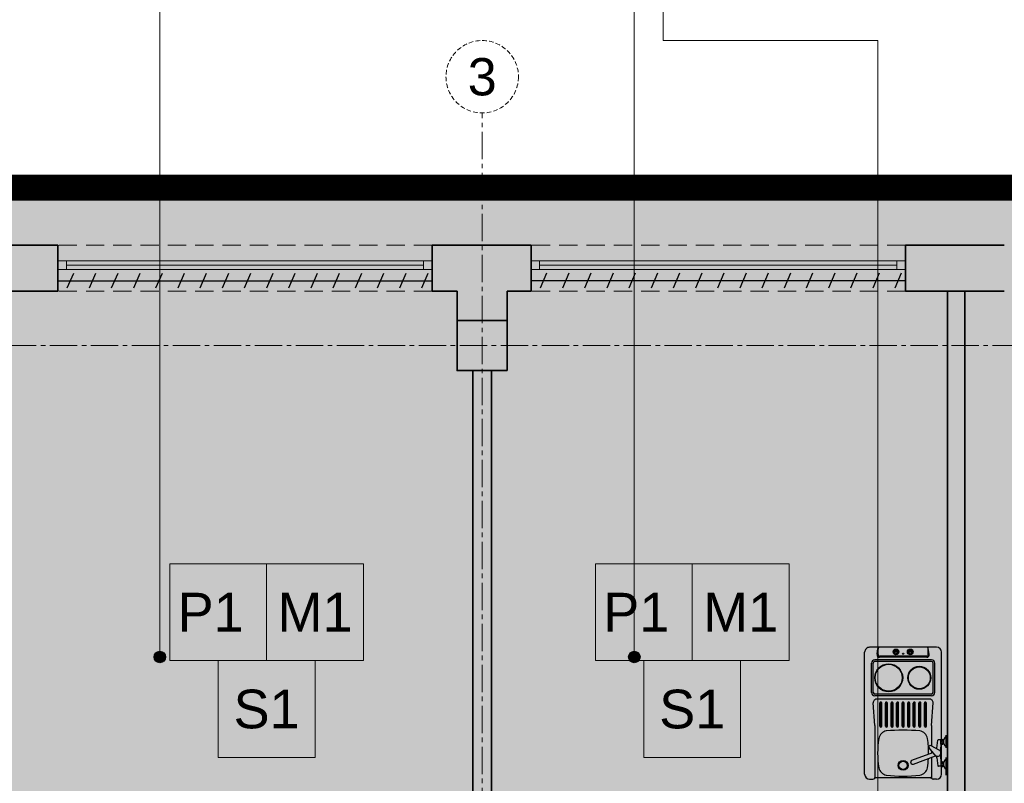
# Model space of a CAD drawing. Header units: millimetres. Extents: x -9409 to -3369, y -15007 to -6597.
# Tile 49 of 132: x -7875 to -7188, y -11916 to -11383. Entities that reach past the tile are written whole.
import ezdxf
from ezdxf.enums import TextEntityAlignment as Align

# ---------------------------------------------------------------- set-up
doc = ezdxf.new("R2010")
doc.units = ezdxf.units.MM
for name, pattern in [('ACAD_ISO02W100', [15, 12, -3]), ('CACHE2', [4.7625, 3.175, -1.5875]), ('CENTER2', [28.575, 19.05, -3.175, 3.175, -3.175]), ('CONTINU', [0]), ('DASHED', [19.05, 12.7, -6.35]), ('DASHED2', [0.375, 0.25, -0.125])]:
    doc.linetypes.add(name, pattern=pattern)
for name, color, linetype, lineweight in [('_opis', 8, 'Continuous', 5), ('A-AREA-____-IDEN', 81, 'Continuous', 5), ('SQ_HATCH', 140, 'Continuous', 13), ('SQ_ISTN.Ściany', 140, 'Continuous', 35), ('SQ_Osie', 220, 'CENTER2', 9), ('SQ_ZAKRES_OPRACOWANIA', 7, 'ACAD_ISO02W100', 20), ('WYPOSAŻENIE WBUDOWANE', 11, 'Continuous', 25)]:
    doc.layers.add(name, color=color, linetype=linetype, lineweight=lineweight)
for name, color, linetype, lineweight, true_color in [('_rolety', 7, 'Continuous', 25, 0x21dec2), ('SQ_STOLARKA ISTNIEJĄCA', 7, 'Continuous', 9, 0x575757), ('SQ_Widok', 7, 'DASHED', 15, 0x474747)]:
    doc.layers.add(name, color=color, linetype=linetype, lineweight=lineweight, true_color=true_color)
doc.styles.add('Q_Arial', font='arial.ttf')
doc.styles.get("Standard").update_dxf_attribs({"font": 'arial.ttf'})

# ---------------------------------------------------------------- blocks, each defined once
blk = doc.blocks.new('point')
at = {"layer": 'A-AREA-____-IDEN', "lineweight": -2}
h = blk.add_hatch(color=256, dxfattribs=at)
h.dxf.hatch_style = 1
edge = h.paths.add_edge_path()
edge.add_arc((0, 0), 4, 0, 360)
blk.add_circle((0, 0), 4, dxfattribs=at)
blk = doc.blocks.new('posadzka')
at = {"layer": '_opis'}
blk.add_lwpolyline([(54442.94, 11846.05), (54442.94, 11891.05), (54397.94, 11891.05), (54397.94, 11846.05)], close=True, dxfattribs=at)
at = {"layer": '_opis', "color": 2, "style": 'Q_Arial'}
blk.add_attdef('posadzka', text='', height=18, dxfattribs=at).set_placement((54420.44, 11868.55), align=Align.MIDDLE)
blk = doc.blocks.new('sufit')
at = {"layer": '_opis'}
blk.add_lwpolyline([(54487.94, 11846.05), (54487.94, 11891.05), (54442.94, 11891.05), (54442.94, 11846.05)], close=True, dxfattribs=at)
at = {"layer": '_opis', "color": 2, "style": 'Q_Arial'}
blk.add_attdef('sufit', text='', height=18, dxfattribs=at).set_placement((54465.44, 11868.55), align=Align.MIDDLE)
blk = doc.blocks.new('osie bud A')
at = {"layer": 'SQ_ISTN.Ściany', "lineweight": 5}
h = blk.add_hatch(dxfattribs=at)
h.set_pattern_fill('JIS_STN_1E', color=256, scale=10)
h.set_pattern_definition([(45, (46210.293, 23121.439), (-7.071068, 7.071068), []), (45, (46217.343, 23121.439), (-7.071068, 7.071068), [10, -5])])
h.paths.add_polyline_path([(25436.8, 18313.95), (25471.8, 18313.95), (25471.8, 18278.95), (25436.8, 18278.95)])
h.paths.add_polyline_path([(25436.8, 18613.95), (25471.8, 18613.95), (25471.8, 18578.95), (25436.8, 18578.95)])
h.paths.add_polyline_path([(25436.8, 19153.95), (25471.8, 19153.95), (25471.8, 19118.95), (25436.8, 19118.95)])
h.paths.add_polyline_path([(24776.8, 19153.95), (24811.8, 19153.95), (24811.8, 19118.95), (24776.8, 19118.95)])
h.paths.add_polyline_path([(24116.8, 19153.95), (24151.8, 19153.95), (24151.8, 19118.95), (24116.8, 19118.95)])
h.paths.add_polyline_path([(23456.8, 19153.95), (23491.8, 19153.95), (23491.8, 19118.95), (23456.8, 19118.95)])
h.paths.add_polyline_path([(23456.8, 18613.95), (23491.8, 18613.95), (23491.8, 18578.95), (23456.8, 18578.95)])
h.paths.add_polyline_path([(23456.8, 18313.95), (23491.8, 18313.95), (23491.8, 18278.95), (23456.8, 18278.95)])
h.paths.add_polyline_path([(23456.8, 17776.95), (23491.8, 17776.95), (23491.8, 17741.95), (23456.8, 17741.95)])
h.paths.add_polyline_path([(24116.8, 17776.95), (24151.8, 17776.95), (24151.8, 17741.95), (24116.8, 17741.95)])
h.paths.add_polyline_path([(24776.8, 17776.95), (24811.8, 17776.95), (24811.8, 17741.95), (24776.8, 17741.95)])
h.paths.add_polyline_path([(25436.8, 17776.95), (25471.8, 17776.95), (25471.8, 17741.95), (25436.8, 17741.95)])
h.paths.add_polyline_path([(24776.8, 18313.95), (24811.8, 18313.95), (24811.8, 18278.95), (24776.8, 18278.95)])
h.paths.add_polyline_path([(24776.8, 18613.95), (24811.8, 18613.95), (24811.8, 18578.95), (24776.8, 18578.95)])
h.paths.add_polyline_path([(24116.8, 18613.95), (24151.8, 18613.95), (24151.8, 18578.95), (24116.8, 18578.95)])
h.paths.add_polyline_path([(23156.8, 18313.95), (23191.8, 18313.95), (23191.8, 18278.95), (23156.8, 18278.95)])
h.paths.add_polyline_path([(24116.8, 18313.95), (24151.8, 18313.95), (24151.8, 18278.95), (24116.8, 18278.95)])
at = {"layer": 'SQ_ISTN.Ściany'}
blk.add_lwpolyline([(24116.8, 17776.95), (24151.8, 17776.95), (24151.8, 17741.95), (24116.8, 17741.95)], close=True, dxfattribs=at)
at = {"layer": 'SQ_Osie'}
for p, q in [((24134.3, 19372.6), (24134.3, 17597.31)), ((22587.87, 17759.45), (25598.18, 17759.45))]:
    blk.add_line(p, q, dxfattribs=at)
at = {"layer": 'SQ_Osie', "linetype": 'ByBlock'}
blk.add_circle((24134.3, 17572.07), 25.25, dxfattribs=at)
at = {"layer": 'SQ_Osie'}
blk.add_text('3', height=26, rotation=180, dxfattribs=at).set_placement((24134.3, 17572.07), align=Align.MIDDLE_CENTER)
blk = doc.blocks.new('stan projektowany')
at = {"layer": 'SQ_HATCH'}
h = blk.add_hatch(dxfattribs=at)
h.set_pattern_fill('ANGLE')
h.set_pattern_definition([(0, (-10464.962, 6233.929), (0, 6.985), [5.08, -1.905]), (90, (-10464.962, 6233.929), (-6.985, 4e-16), [5.08, -1.905])])
h.paths.add_polyline_path([(-15233.14, 8198.65), (-15198.14, 8198.65), (-15176.65, 8198.65), (-15176.65, 8216.15), (-15144.65, 8216.15), (-15144.65, 8147.15), (-15144.65, 7886.15), (-15144.65, 7837.15), (-15144.65, 7734.77), (-15104.65, 7734.77), (-15104.65, 10535.59), (-15737.65, 10535.59), (-15737.65, 10615.59), (-15789.65, 10615.59), (-16075.65, 10615.59), (-16075.65, 9587.27), (-16120.11, 9587.27), (-16120.11, 9436.61), (-16071.65, 9436.61), (-16071.65, 9307.59), (-16259.65, 9307.59), (-16259.65, 8898.65), (-16704.65, 8898.65), (-16704.65, 7768.15), (-16704.65, 7751.82), (-16685.57, 7751.82), (-16685.57, 7130.61), (-16718.15, 7131.63), (-16718.15, 7178.15), (-16999.65, 7178.15), (-16999.65, 7808.15), (-19394.65, 7808.15), (-19394.65, 6211.23), (-19462.48, 6211.23), (-19462.48, 5925.46), (-18509.26, 5925.46), (-18509.26, 6211.23), (-17103.03, 6223.02), (-17103.03, 5881.49), (-15104.65, 5873.27), (-15104.65, 7734.77), (-15144.65, 7734.77), (-15144.65, 7707.15), (-15176.65, 7707.15), (-15176.65, 7706.65), (-15176.65, 7706.65), (-15259.89, 7706.65), (-15259.87, 7706.75), (-15259.87, 7707.15), (-15292.71, 7707.15), (-15292.71, 7696.65), (-15292.7, 7696.65), (-15292.71, 7706.65), (-15297.71, 7706.65), (-15297.7, 7699.45, 0.414214), (-15297.4, 7699.15), (-15296.5, 7699.15, -0.414214), (-15296.2, 7698.85), (-15296.2, 7696.95, 0.527766), (-15295.86, 7696.59, -0.450501), (-15295.27, 7696.07, -0.414104), (-15295.79, 7695.54), (-15295.07, 7695.5), (-15295.79, 7695.54, -0.414323), (-15296.32, 7696.07, -0.409171), (-15295.87, 7696.65, -0.450389), (-15296.2, 7696.95), (-15296.2, 7698.85, 0.414214), (-15296.5, 7699.15), (-15297.4, 7699.15, -0.414214), (-15297.7, 7699.45), (-15297.71, 7706.65), (-15292.71, 7706.65), (-15292.71, 7707.15), (-15259.87, 7707.15), (-15259.87, 7734.77), (-15473.3, 7734.77), (-15473.3, 7771.14, -0.414214), (-15477.3, 7775.14, -1), (-15469.3, 7775.14, -0.414214), (-15473.3, 7771.14), (-15473.3, 7749.3), (-15457.7, 7749.3), (-15457.7, 7760.15), (-15457.96, 7760.19), (-15457.96, 7773.87), (-15457.96, 7787.54), (-15457.7, 7799.3), (-15457.7, 7787.58), (-15431.62, 7791.36, -0.038172), (-15427.99, 7791.64, -0.032853), (-15424.84, 7791.44, -0.057631), (-15419.72, 7790.17, -0.057695), (-15415.53, 7788.02, -0.068919), (-15411.87, 7784.77, -0.070278), (-15409.44, 7780.92, -0.066142), (-15408.18, 7776.69, -0.045653), (-15407.94, 7773.2, -0.032968), (-15408.15, 7770.68, -0.068737), (-15409.44, 7766.28, -0.070278), (-15411.87, 7762.43, -0.068919), (-15415.53, 7759.18, -0.057695), (-15419.72, 7757.03, -0.057631), (-15424.84, 7755.76, -0.032853), (-15427.99, 7755.56, -0.033182), (-15431.15, 7755.77), (-15457.7, 7760.15), (-15457.7, 7749.3), (-15473.3, 7749.3), (-15473.3, 7734.77), (-15259.87, 7734.77), (-15259.87, 7837.15), (-15259.9, 7837.15), (-15259.87, 7837.13), (-15176.65, 7837.15), (-15176.65, 7734.77), (-15144.65, 7734.77), (-15144.65, 7837.15), (-15144.65, 7886.15), (-15176.65, 7886.15), (-15176.65, 8147.15), (-15176.65, 8163.65), (-15198.14, 8163.65), (-15233.14, 8163.65)])
at = {"layer": 'SQ_ISTN.Ściany'}
for p, q in [((-18313.11, 7768.15), (-18382.11, 7768.15)), ((-18313.11, 7736.15), (-18313.11, 7768.15)), ((-17983.11, 7768.15), (-18052.11, 7768.15)), ((-18052.11, 7736.15), (-18052.11, 7768.15)), ((-17983.11, 7736.15), (-17983.11, 7768.15)), ((-17653.11, 7768.15), (-17722.11, 7768.15)), ((-17722.11, 7736.15), (-17722.11, 7768.15)), ((-18313.11, 7736.15), (-18382.11, 7736.15)), ((-18034.65, 7736.15), (-18052.11, 7736.15)), ((-18034.65, 7715.65), (-18034.65, 7736.15)), ((-17983.11, 7736.15), (-17999.65, 7736.15)), ((-17999.65, 7715.65), (-17999.65, 7736.15)), ((-17653.11, 7736.15), (-17722.11, 7736.15)), ((-17692.66, 7138.15), (-17692.66, 7736.15)), ((-17680.66, 7138.15), (-17680.66, 7736.15)), ((-18023.65, 7680.65), (-18023.65, 7191.15)), ((-18010.65, 7680.65), (-18010.65, 7191.15))]:
    blk.add_line(p, q, dxfattribs=at)
at = {"layer": 'SQ_STOLARKA ISTNIEJĄCA', "lineweight": 13}
for p, q in [((-18307.11, 7757.15), (-18058.11, 7757.15)), ((-18307.11, 7754.15), (-18058.11, 7754.15)), ((-18307.11, 7751.15), (-18058.11, 7751.15)), ((-17977.11, 7757.15), (-17728.11, 7757.15)), ((-17977.11, 7754.15), (-17728.11, 7754.15)), ((-17977.11, 7751.15), (-17728.11, 7751.15))]:
    blk.add_line(p, q, dxfattribs=at)
for points in [[(-18307.11, 7757.15), (-18307.11, 7751.15), (-18313.11, 7751.15), (-18313.11, 7757.15)], [(-18052.11, 7757.15), (-18052.11, 7751.15), (-18058.11, 7751.15), (-18058.11, 7757.15)], [(-17977.11, 7757.15), (-17977.11, 7751.15), (-17983.11, 7751.15), (-17983.11, 7757.15)], [(-17722.11, 7757.15), (-17722.11, 7751.15), (-17728.11, 7751.15), (-17728.11, 7757.15)]]:
    blk.add_lwpolyline(points, close=True, dxfattribs=at)
at = {"layer": 'SQ_Widok'}
for points in [[(-18052.11, 7768.15), (-18313.11, 7768.15)], [(-17722.11, 7768.15), (-17983.11, 7768.15)], [(-18052.11, 7736.15), (-18313.11, 7736.15)], [(-17722.11, 7736.15), (-17983.11, 7736.15)]]:
    blk.add_lwpolyline(points, dxfattribs=at)
at = {"layer": 'SQ_ZAKRES_OPRACOWANIA', "color": 251, "linetype": 'DASHED2', "ltscale": 100, "true_color": 0x636466, "const_width": 18}
blk.add_lwpolyline([(-15104.65, 10541.71), (-15104.65, 7946.16), (-14458.39, 7942.46), (-14458.39, 5881.49), (-17103.03, 5881.49), (-17103.03, 6223.02), (-18509.26, 6211.23), (-18509.26, 5925.46), (-19462.48, 5925.46), (-19462.48, 6211.23), (-19394.65, 6211.23), (-19394.65, 7808.15), (-16999.65, 7808.15), (-16999.65, 7178.15), (-16704.65, 7178.15), (-16704.65, 7768.15), (-16704.65, 8898.65), (-16259.65, 8898.65), (-16259.65, 9307.59), (-16071.65, 9307.59), (-16071.65, 9436.61)], dxfattribs=at)
at = {"layer": 'SQ_Osie', "linetype": 'CACHE2', "ltscale": 5, "rotation": 180}
blk.add_blockref('osie bud A', (6117.15, 25457.6), dxfattribs=at)
blk = doc.blocks.new('*U208')
at = {"layer": '_rolety', "linetype": 'CONTINU', "lineweight": 25, "ltscale": 0.8}
blk.add_lwpolyline([(2.88, -5.15), (7.32, 5.15)], dxfattribs=at)
blk = doc.blocks.new('*U209')
at = {"layer": '_rolety', "color": 0, "linetype": 'ByBlock', "lineweight": -2, "transparency": 16777216, "rotation": 270}
for p in [(-6866.07, -11540.43), (-6866.07, -11555.88), (-6866.07, -11571.33), (-6866.07, -11586.79), (-6866.07, -11602.24), (-6866.07, -11617.69), (-6866.07, -11633.15), (-6866.07, -11648.6), (-6866.07, -11664.05), (-6866.07, -11679.5), (-6866.07, -11694.96), (-6866.07, -11710.41), (-6866.07, -11725.86), (-6866.07, -11741.32), (-6866.07, -11756.77), (-6866.07, -11772.22), (-6866.07, -11787.67)]:
    blk.add_blockref('*U208', p, dxfattribs=at)
blk = doc.blocks.new('*U210')
at = {"layer": '_rolety', "linetype": 'CONTINU', "lineweight": 25, "ltscale": 0.8}
blk.add_lwpolyline([(2.88, -5.15), (7.32, 5.15)], dxfattribs=at)
blk = doc.blocks.new('*U211')
at = {"layer": '_rolety', "color": 0, "linetype": 'ByBlock', "lineweight": -2, "transparency": 16777216, "rotation": 270}
for p in [(-6866.07, -11540.43), (-6866.07, -11555.88), (-6866.07, -11571.33), (-6866.07, -11586.79), (-6866.07, -11602.24), (-6866.07, -11617.69), (-6866.07, -11633.15), (-6866.07, -11648.6), (-6866.07, -11664.05), (-6866.07, -11679.5), (-6866.07, -11694.96), (-6866.07, -11710.41), (-6866.07, -11725.86), (-6866.07, -11741.32), (-6866.07, -11756.77), (-6866.07, -11772.22), (-6866.07, -11787.67)]:
    blk.add_blockref('*U210', p, dxfattribs=at)

msp = doc.modelspace()

# ---------------------------------------------------------------- hatches: boundary and pattern name
at = {"layer": 'SQ_HATCH'}
h = msp.add_hatch(dxfattribs=at)
h.set_pattern_fill('ANGLE')
h.set_pattern_definition([(0, (0, -13074.651), (0, 6.985), [5.08, -1.905]), (90, (0, -13074.651), (-6.985, 4e-16), [5.08, -1.905])])
h.paths.add_polyline_path([(-4768.17, -11109.93), (-4733.17, -11109.93), (-4711.69, -11109.93), (-4711.69, -11092.43), (-4679.69, -11092.43), (-4679.69, -11161.43), (-4679.69, -11422.43), (-4679.69, -11471.43), (-4679.69, -11573.81), (-4639.69, -11573.81), (-4639.69, -8772.99), (-5272.69, -8772.99), (-5272.69, -8692.99), (-5324.69, -8692.99), (-5610.69, -8692.99), (-5610.69, -9721.31), (-5655.15, -9721.31), (-5655.15, -9871.97), (-5606.69, -9871.97), (-5606.69, -10000.99), (-5794.69, -10000.99), (-5794.69, -10409.93), (-6239.69, -10409.93), (-6239.69, -11540.43), (-6239.69, -11556.76), (-6220.6, -11556.76), (-6220.6, -12177.97), (-6253.19, -12176.95), (-6253.19, -12130.43), (-6534.69, -12130.43), (-6534.69, -11500.43), (-8929.69, -11500.43), (-8929.69, -13097.35), (-8997.52, -13097.35), (-8997.52, -13383.12), (-8044.3, -13383.12), (-8044.3, -13097.35), (-6638.07, -13085.56), (-6638.07, -13427.09), (-4639.69, -13435.31), (-4639.69, -11573.81), (-4679.69, -11573.81), (-4679.69, -11601.43), (-4711.69, -11601.43), (-4711.69, -11601.93), (-4711.69, -11601.93), (-4794.93, -11601.93), (-4794.91, -11601.83), (-4794.91, -11601.43), (-4827.74, -11601.43), (-4827.74, -11611.93), (-4827.74, -11611.93), (-4827.74, -11601.93), (-4832.74, -11601.93), (-4832.74, -11609.13, 0.414214), (-4832.44, -11609.43), (-4831.54, -11609.43, -0.414214), (-4831.24, -11609.73), (-4831.24, -11611.63, 0.527766), (-4830.9, -11611.99, -0.450501), (-4830.3, -11612.51, -0.414104), (-4830.83, -11613.04), (-4830.11, -11613.08), (-4830.83, -11613.04, -0.414323), (-4831.36, -11612.51, -0.409171), (-4830.9, -11611.93, -0.450389), (-4831.24, -11611.63), (-4831.24, -11609.73, 0.414214), (-4831.54, -11609.43), (-4832.44, -11609.43, -0.414214), (-4832.74, -11609.13), (-4832.74, -11601.93), (-4827.74, -11601.93), (-4827.74, -11601.43), (-4794.91, -11601.43), (-4794.91, -11573.81), (-5008.34, -11573.81), (-5008.34, -11537.44, -0.414214), (-5012.34, -11533.44, -1), (-5004.34, -11533.44, -0.414214), (-5008.34, -11537.44), (-5008.34, -11559.28), (-4992.74, -11559.28), (-4992.74, -11548.43), (-4992.99, -11548.39), (-4992.99, -11534.71), (-4992.99, -11521.04), (-4992.74, -11509.28), (-4992.74, -11521), (-4966.66, -11517.22, -0.038172), (-4963.03, -11516.94, -0.032853), (-4959.88, -11517.14, -0.057631), (-4954.76, -11518.41, -0.057695), (-4950.57, -11520.56, -0.068919), (-4946.91, -11523.81, -0.070278), (-4944.47, -11527.66, -0.066142), (-4943.21, -11531.89, -0.045653), (-4942.98, -11535.38, -0.032968), (-4943.19, -11537.9, -0.068737), (-4944.47, -11542.3, -0.070278), (-4946.91, -11546.15, -0.068919), (-4950.57, -11549.4, -0.057695), (-4954.76, -11551.55, -0.057631), (-4959.88, -11552.82, -0.032853), (-4963.03, -11553.02, -0.033182), (-4966.19, -11552.81), (-4992.74, -11548.43), (-4992.74, -11559.28), (-5008.34, -11559.28), (-5008.34, -11573.81), (-4794.91, -11573.81), (-4794.91, -11471.43), (-4794.93, -11471.43), (-4794.91, -11471.45), (-4711.69, -11471.43), (-4711.69, -11573.81), (-4679.69, -11573.81), (-4679.69, -11471.43), (-4679.69, -11422.43), (-4711.69, -11422.43), (-4711.69, -11161.43), (-4711.69, -11144.93), (-4733.17, -11144.93), (-4768.17, -11144.93)])

# ---------------------------------------------------------------- linework, layer by layer
at = {"layer": '_rolety', "linetype": 'CONTINU', "lineweight": 25, "ltscale": 0.8}
for points in [[(-7848.15, -11565.35), (-7587.15, -11565.35)], [(-7518.15, -11565.19), (-7257.15, -11565.19)]]:
    msp.add_lwpolyline(points, dxfattribs=at)
at = {"layer": 'A-AREA-____-IDEN'}
for p, q in [((-7776.94, -11827.53), (-7776.94, -10921.45)), ((-7446.15, -11827.53), (-7446.15, -10921.45)), ((-7425.9, -11397.8), (-7425.9, -11124.27)), ((-7425.9, -11397.8), (-7276.26, -11397.8)), ((-7276.26, -11397.8), (-7276.26, -12018.98))]:
    msp.add_line(p, q, dxfattribs=at)
at = {"layer": 'WYPOSAŻENIE WBUDOWANE', "ltscale": 0.22}
for p, q in [((-7235.34, -11820.74), (-7282.04, -11820.74)), ((-7276.89, -11825.67), (-7276.24, -11821.66)), ((-7276.2, -11825.77), (-7276.2, -11822)), ((-7242.26, -11820.74), (-7275.11, -11820.74)), ((-7241.17, -11825.77), (-7241.17, -11822)), ((-7240.48, -11825.68), (-7241.13, -11821.66)), ((-7285.54, -11909.24), (-7285.54, -11824.24)), ((-7242.26, -11827.03), (-7275.11, -11827.03)), ((-7242.26, -11827.73), (-7275.11, -11827.73)), ((-7262.22, -11823.21), (-7265.13, -11823.21)), ((-7265.13, -11824.21), (-7265.13, -11823.21)), ((-7262.22, -11824.21), (-7265.13, -11824.21)), ((-7262.22, -11824.21), (-7262.22, -11823.21)), ((-7252.25, -11823.21), (-7255.15, -11823.21)), ((-7255.15, -11824.21), (-7255.15, -11823.21)), ((-7252.25, -11824.21), (-7255.15, -11824.21)), ((-7252.25, -11824.21), (-7252.25, -11823.21)), ((-7231.84, -11884.98), (-7231.84, -11824.24)), ((-7280.69, -11852.24), (-7280.69, -11831.84)), ((-7279.54, -11852.24), (-7279.54, -11831.84)), ((-7238.99, -11829.54), (-7278.39, -11829.54)), ((-7238.99, -11830.69), (-7278.39, -11830.69)), ((-7237.84, -11852.24), (-7237.84, -11831.84)), ((-7236.69, -11852.24), (-7236.69, -11831.84)), ((-7238.99, -11853.39), (-7278.39, -11853.39)), ((-7238.99, -11854.54), (-7278.39, -11854.54)), ((-7278.54, -11875.34), (-7279.56, -11859.5)), ((-7240.3, -11856.84), (-7277.07, -11856.84)), ((-7274.95, -11875.69), (-7274.95, -11859.69)), ((-7274.45, -11875.69), (-7274.45, -11859.69)), ((-7274.05, -11875.69), (-7274.05, -11859.69)), ((-7273.55, -11875.69), (-7273.55, -11859.69)), ((-7271.05, -11875.69), (-7271.05, -11859.69)), ((-7270.55, -11875.69), (-7270.55, -11859.69)), ((-7270.15, -11875.69), (-7270.15, -11859.69)), ((-7269.65, -11875.69), (-7269.65, -11859.69)), ((-7267.15, -11875.69), (-7267.15, -11859.69)), ((-7266.65, -11875.69), (-7266.65, -11859.69)), ((-7266.25, -11875.69), (-7266.25, -11859.69)), ((-7265.75, -11875.69), (-7265.75, -11859.69)), ((-7263.25, -11875.69), (-7263.25, -11859.69)), ((-7262.75, -11875.69), (-7262.75, -11859.69)), ((-7262.35, -11875.69), (-7262.35, -11859.69)), ((-7261.85, -11875.69), (-7261.85, -11859.69)), ((-7259.43, -11875.69), (-7259.43, -11859.69)), ((-7258.93, -11875.69), (-7258.93, -11859.69)), ((-7258.53, -11875.69), (-7258.53, -11859.69)), ((-7258.03, -11875.69), (-7258.03, -11859.69)), ((-7255.53, -11875.69), (-7255.53, -11859.69)), ((-7255.03, -11875.69), (-7255.03, -11859.69)), ((-7254.63, -11875.69), (-7254.63, -11859.69)), ((-7254.13, -11875.69), (-7254.13, -11859.69)), ((-7251.63, -11875.69), (-7251.63, -11859.69)), ((-7251.13, -11875.69), (-7251.13, -11859.69)), ((-7250.73, -11875.69), (-7250.73, -11859.69)), ((-7250.23, -11875.69), (-7250.23, -11859.69)), ((-7247.73, -11875.69), (-7247.73, -11859.69)), ((-7247.23, -11875.69), (-7247.23, -11859.69)), ((-7246.83, -11875.69), (-7246.83, -11859.69)), ((-7246.33, -11875.69), (-7246.33, -11859.69)), ((-7243.83, -11875.69), (-7243.83, -11859.69)), ((-7243.33, -11875.69), (-7243.33, -11859.69)), ((-7242.93, -11875.69), (-7242.93, -11859.69)), ((-7242.43, -11875.69), (-7242.43, -11859.69)), ((-7238.84, -11875.34), (-7237.81, -11859.5)), ((-7278.54, -11875.34), (-7278.54, -11911.54)), ((-7238.84, -11875.34), (-7238.84, -11889.7)), ((-7228.69, -11890.77), (-7228.69, -11882.01)), ((-7231.84, -11900.59), (-7231.84, -11888.27)), ((-7238.84, -11892.95), (-7238.84, -11894.45)), ((-7238.84, -11897.5), (-7238.84, -11911.54)), ((-7231.84, -11909.24), (-7231.84, -11903.87)), ((-7228.69, -11909.94), (-7228.69, -11897.7)), ((-7282.04, -11912.74), (-7279.74, -11912.74)), ((-7239.47, -11911.84), (-7277.91, -11911.84)), ((-7235.34, -11912.74), (-7237.64, -11912.74))]:
    msp.add_line(p, q, dxfattribs=at)
at = {"layer": 'WYPOSAŻENIE WBUDOWANE', "ltscale": 0.6}
for p, q in [((-7233.63, -11892.39), (-7239.18, -11889.53)), ((-7235.11, -11891.1), (-7234.41, -11885.54)), ((-7232.4, -11885.19), (-7234.01, -11885.19)), ((-7230.89, -11885.3), (-7230.89, -11886.62)), ((-7252.58, -11899.54), (-7237.9, -11894.1)), ((-7251.58, -11902.22), (-7236.05, -11896.47)), ((-7236.48, -11895.82), (-7240.52, -11890.91)), ((-7235.11, -11897.76), (-7234.41, -11903.31)), ((-7232.4, -11903.67), (-7234.01, -11903.67)), ((-7230.89, -11903.55), (-7230.89, -11902.23))]:
    msp.add_line(p, q, dxfattribs=at)
at = {"layer": 'WYPOSAŻENIE WBUDOWANE', "ltscale": 8}
for p, q in [((-7232.4, -11888.29), (-7232.4, -11885.19)), ((-7231.99, -11884.98), (-7231.12, -11884.98)), ((-7231.99, -11888.27), (-7231.12, -11888.27)), ((-7231.89, -11885.67), (-7231.12, -11885.67)), ((-7231.89, -11885.94), (-7231.12, -11885.94)), ((-7231.89, -11887.31), (-7231.12, -11887.31)), ((-7231.89, -11887.58), (-7231.12, -11887.58)), ((-7230.89, -11886.62), (-7230.89, -11885.12)), ((-7230.89, -11885.3), (-7230.37, -11885.3)), ((-7230.37, -11885.38), (-7230.89, -11885.38)), ((-7230.89, -11886.62), (-7230.89, -11888.12)), ((-7230.37, -11887.86), (-7230.89, -11887.86)), ((-7230.89, -11887.94), (-7230.37, -11887.94)), ((-7230.37, -11887.95), (-7230.37, -11885.31)), ((-7232.4, -11900.56), (-7232.4, -11903.67)), ((-7231.99, -11900.59), (-7231.12, -11900.59)), ((-7231.99, -11903.87), (-7231.12, -11903.87)), ((-7231.89, -11901.27), (-7231.12, -11901.27)), ((-7231.89, -11901.54), (-7231.12, -11901.54)), ((-7231.89, -11902.92), (-7231.12, -11902.92)), ((-7231.89, -11903.19), (-7231.12, -11903.19)), ((-7230.89, -11902.23), (-7230.89, -11900.73)), ((-7230.89, -11900.91), (-7230.37, -11900.91)), ((-7230.37, -11900.99), (-7230.89, -11900.99)), ((-7230.89, -11902.23), (-7230.89, -11903.73)), ((-7230.37, -11903.48), (-7230.89, -11903.48)), ((-7230.89, -11903.55), (-7230.37, -11903.55)), ((-7230.37, -11903.55), (-7230.37, -11900.91))]:
    msp.add_line(p, q, dxfattribs=at)
for points in [[(-7231.89, -11884.98, 0.09693), (-7232.02, -11885.01, 0.097831), (-7232.13, -11885.08, 0.099132), (-7232.21, -11885.19, 0.100073), (-7232.24, -11885.32, 0.100073), (-7232.21, -11885.45, 0.099132), (-7232.13, -11885.57, 0.097831), (-7232.02, -11885.64, 0.09693), (-7231.89, -11885.67, 0.09693)], [(-7231.89, -11885.94, 0.17248), (-7232.01, -11885.98, 0.104596), (-7232.13, -11886.14, 0.065841), (-7232.21, -11886.34, 0.051983), (-7232.24, -11886.62, 0.051983)], [(-7231.89, -11887.31, -0.17248), (-7232.01, -11887.27, -0.104596), (-7232.13, -11887.11, -0.065841), (-7232.21, -11886.9, -0.051983), (-7232.24, -11886.62, -0.051983)], [(-7231.89, -11888.27, -0.09693), (-7232.02, -11888.24, -0.097831), (-7232.13, -11888.17, -0.099132), (-7232.21, -11888.05, -0.100073), (-7232.24, -11887.92, -0.100073), (-7232.21, -11887.79, -0.099132), (-7232.13, -11887.68, -0.097831), (-7232.02, -11887.6, -0.09693), (-7231.89, -11887.58, -0.09693)], [(-7230.89, -11886.62, 0.035258), (-7230.91, -11886.34, 0.047311), (-7230.96, -11886.14, 0.090494), (-7231.05, -11885.97, 0.223547), (-7231.12, -11885.94, 0.223547)], [(-7230.89, -11886.62, -0.035258), (-7230.91, -11886.9, -0.047311), (-7230.96, -11887.11, -0.090494), (-7231.05, -11887.28, -0.223547), (-7231.12, -11887.31, -0.223547)], [(-7231.89, -11900.59, 0.09693), (-7232.02, -11900.61, 0.097831), (-7232.13, -11900.69, 0.099132), (-7232.21, -11900.8, 0.100073), (-7232.24, -11900.93, 0.100073), (-7232.21, -11901.06, 0.099132), (-7232.13, -11901.17, 0.097831), (-7232.02, -11901.25, 0.09693), (-7231.89, -11901.27, 0.09693)], [(-7231.89, -11901.54, 0.17248), (-7232.01, -11901.58, 0.104596), (-7232.13, -11901.74, 0.065841), (-7232.21, -11901.95, 0.051983), (-7232.24, -11902.23, 0.051983)], [(-7231.89, -11902.92, -0.17248), (-7232.01, -11902.87, -0.104596), (-7232.13, -11902.72, -0.065841), (-7232.21, -11902.51, -0.051983), (-7232.24, -11902.23, -0.051983)], [(-7231.89, -11903.87, -0.09693), (-7232.02, -11903.85, -0.097831), (-7232.13, -11903.77, -0.099132), (-7232.21, -11903.66, -0.100073), (-7232.24, -11903.53, -0.100073), (-7232.21, -11903.4, -0.099132), (-7232.13, -11903.29, -0.097831), (-7232.02, -11903.21, -0.09693), (-7231.89, -11903.19, -0.09693)], [(-7230.89, -11902.23, 0.035258), (-7230.91, -11901.95, 0.047311), (-7230.96, -11901.74, 0.090494), (-7231.05, -11901.58, 0.223547), (-7231.12, -11901.54, 0.223547)], [(-7230.89, -11902.23, -0.035258), (-7230.91, -11902.51, -0.047311), (-7230.96, -11902.72, -0.090494), (-7231.05, -11902.88, -0.223547), (-7231.12, -11902.92, -0.223547)]]:
    msp.add_lwpolyline(points, format="xyb", dxfattribs=at)
at = {"layer": 'WYPOSAŻENIE WBUDOWANE', "ltscale": 0.22}
for centre, radius in [((-7263.68, -11823.97), 2), ((-7253.7, -11823.97), 2), ((-7263.68, -11823.71), 1.53), ((-7258.69, -11825.23), 0.392), ((-7253.7, -11823.71), 1.53), ((-7268.74, -11842.04), 9.75), ((-7268.74, -11842.04), 9.39), ((-7247.42, -11842.04), 8), ((-7247.42, -11842.04), 7.62), ((-7258.69, -11903.07), 3.47), ((-7258.69, -11903.07), 2.9)]:
    msp.add_circle(centre, radius, dxfattribs=at)
for centre, radius, start, end in [((-7282.04, -11824.24), 3.5, 89.99904, 179.99904), ((-7275.16, -11821.84), 1.09, 89.32675, 170.98114), ((-7275.11, -11821.84), 1.1, 89.99904, 188.14108), ((-7242.26, -11821.84), 1.1, 351.85699, 89.99904), ((-7242.22, -11821.84), 1.09, 9.01693, 90.67133), ((-7235.34, -11824.24), 3.5, 359.99904, 89.99904), ((-7275.11, -11825.93), 1.8, 171.85699, 269.99904), ((-7275.11, -11825.93), 1.1, 171.85699, 269.99904), ((-7242.26, -11825.93), 1.8, 269.99904, 8.14108), ((-7242.26, -11825.93), 1.1, 269.99904, 8.14108), ((-7278.39, -11831.84), 2.3, 89.99904, 179.99904), ((-7278.39, -11831.84), 1.15, 89.99904, 179.99904), ((-7238.99, -11831.84), 2.3, 359.99904, 89.99904), ((-7238.99, -11831.84), 1.15, 359.99904, 89.99904), ((-7278.39, -11852.24), 2.3, 179.99904, 269.99904), ((-7278.39, -11852.24), 1.15, 179.99904, 269.99904), ((-7238.99, -11852.24), 2.3, 269.99904, 359.99904), ((-7238.99, -11852.24), 1.15, 269.99904, 359.99904), ((-7277.07, -11859.34), 2.5, 89.99904, 183.71032), ((-7274.25, -11859.69), 0.7, 359.99904, 179.99904), ((-7274.25, -11859.69), 0.2, 359.99904, 179.99904), ((-7270.35, -11859.69), 0.7, 359.99904, 179.99904), ((-7270.35, -11859.69), 0.2, 359.99904, 179.99904), ((-7266.45, -11859.69), 0.7, 359.99904, 179.99904), ((-7266.45, -11859.69), 0.2, 359.99904, 179.99904), ((-7262.55, -11859.69), 0.7, 359.99904, 179.99904), ((-7262.55, -11859.69), 0.2, 359.99904, 179.99904), ((-7258.73, -11859.69), 0.7, 359.99904, 179.99904), ((-7258.73, -11859.69), 0.2, 359.99904, 179.99904), ((-7254.83, -11859.69), 0.7, 359.99904, 179.99904), ((-7254.83, -11859.69), 0.2, 359.99904, 179.99904), ((-7250.93, -11859.69), 0.7, 359.99904, 179.99904), ((-7250.93, -11859.69), 0.2, 359.99904, 179.99904), ((-7247.03, -11859.69), 0.7, 359.99904, 179.99904), ((-7247.03, -11859.69), 0.2, 359.99904, 179.99904), ((-7243.13, -11859.69), 0.7, 359.99904, 179.99904), ((-7243.13, -11859.69), 0.2, 359.99904, 179.99904), ((-7240.3, -11859.34), 2.5, 356.28775, 89.99904), ((-7274.25, -11875.69), 0.7, 179.99904, 359.99904), ((-7274.25, -11875.69), 0.2, 179.99904, 359.99904), ((-7270.35, -11875.69), 0.7, 179.99904, 359.99904), ((-7270.35, -11875.69), 0.2, 179.99904, 359.99904), ((-7266.45, -11875.69), 0.7, 179.99904, 359.99904), ((-7266.45, -11875.69), 0.2, 179.99904, 359.99904), ((-7262.55, -11875.69), 0.7, 179.99904, 359.99904), ((-7262.55, -11875.69), 0.2, 179.99904, 359.99904), ((-7258.73, -11875.69), 0.7, 179.99904, 359.99904), ((-7258.73, -11875.69), 0.2, 179.99904, 359.99904), ((-7254.83, -11875.69), 0.7, 179.99904, 359.99904), ((-7254.83, -11875.69), 0.2, 179.99904, 359.99904), ((-7250.93, -11875.69), 0.7, 179.99904, 359.99904), ((-7250.93, -11875.69), 0.2, 179.99904, 359.99904), ((-7247.03, -11875.69), 0.7, 179.99904, 359.99904), ((-7247.03, -11875.69), 0.2, 179.99904, 359.99904), ((-7243.13, -11875.69), 0.7, 179.99904, 359.99904), ((-7243.13, -11875.69), 0.2, 179.99904, 359.99904), ((-7269.03, -11885.7), 6.76, 101.59061, 168.40746), ((-7258.77, -12007.78), 129.24, 84.77106, 95.22701), ((-7248.35, -11885.7), 6.76, 11.59061, 78.40746), ((-7212.37, -11894.54), 64.1, 170.84318, 189.15489), ((-7305.01, -11894.54), 64.1, 359.39452, 9.15489), ((-7305.01, -11894.54), 64.1, 350.84318, 356.63156), ((-7282.04, -11909.24), 3.5, 179.99904, 269.99904), ((-7277.81, -11911.11), 0.726, 179.4334, 267.45545), ((-7269.03, -11903.38), 6.76, 191.59061, 258.40746), ((-7258.76, -11781.3), 129.24, 264.77106, 275.22701), ((-7248.35, -11903.38), 6.76, 281.59061, 348.40746), ((-7239.56, -11911.12), 0.726, 272.54263, 0.56467), ((-7235.34, -11909.24), 3.5, 269.99904, 359.99904), ((-7279.74, -11911.54), 1.2, 269.99904, 359.99904), ((-7277.88, -11913.03), 1.2, 88.45548, 136.50094), ((-7239.5, -11913.04), 1.2, 43.49714, 91.5426), ((-7237.64, -11911.54), 1.2, 179.99904, 269.99904)]:
    msp.add_arc(centre, radius, start, end, dxfattribs=at)
at = {"layer": 'WYPOSAŻENIE WBUDOWANE', "ltscale": 0.6}
for centre, radius, start, end in [((-7227.1, -11886.04), 3.36, 119.81182, 167.37443), ((-7239.79, -11890.28), 0.965, 51.01235, 221.4118), ((-7234.01, -11885.59), 0.406, 89.99904, 172.88855), ((-7148.7, -11894.43), 83.93, 175.80628, 179.29536), ((-7227.1, -11887.06), 3.36, 192.62364, 240.18626), ((-7234.67, -11894.43), 2.29, 217.61803, 281.75999), ((-7232.81, -11894.04), 4.05, 207.88338, 232.59179), ((-7236.33, -11897.88), 1.23, 5.72251, 30.50829), ((-7236.74, -11890.81), 1.66, 333.54229, 349.99904), ((-7234.11, -11896.53), 0.163, 227.698, 284.80875), ((-7234.67, -11894.43), 2.34, 284.80875, 357.18932), ((-7234.67, -11894.43), 2.29, 0.23808, 62.95866), ((-7148.7, -11894.43), 83.93, 180.77154, 184.19179), ((-7232.49, -11894.53), 0.163, 357.18932, 54.30008), ((-7252.08, -11900.88), 1.43, 110.39208, 290.39208), ((-7234.01, -11903.26), 0.406, 187.10952, 269.99904), ((-7227.1, -11901.72), 3.36, 119.81182, 167.37443), ((-7227.1, -11902.74), 3.36, 192.62364, 240.18626)]:
    msp.add_arc(centre, radius, start, end, dxfattribs=at)
at = {"layer": 'WYPOSAŻENIE WBUDOWANE', "ltscale": 8}
for centre, radius, start, end in [((-7228.57, -11883.35), 0.3, 89.99904, 130.91342), ((-7231.99, -11885.38), 0.4, 89.99904, 179.99904), ((-7231.99, -11887.87), 0.4, 179.99904, 269.99904), ((-7231.2, -11885.37), 0.4, 38.64593, 78.91531), ((-7231.25, -11885.32), 0.369, 291.15935, 68.83872), ((-7231.25, -11887.92), 0.369, 291.15935, 68.83872), ((-7231.2, -11887.87), 0.4, 281.08277, 321.35214), ((-7228.57, -11889.74), 0.3, 229.08465, 269.99904), ((-7231.99, -11900.99), 0.4, 89.99904, 179.99904), ((-7231.99, -11903.47), 0.4, 179.99904, 269.99904), ((-7231.2, -11900.98), 0.4, 38.64593, 78.91531), ((-7231.26, -11900.93), 0.369, 291.15935, 68.83872), ((-7231.26, -11903.53), 0.369, 291.15935, 68.83872), ((-7231.2, -11903.48), 0.4, 281.08277, 321.35214), ((-7228.57, -11899.04), 0.3, 89.99904, 130.91342), ((-7228.57, -11905.43), 0.3, 229.08465, 269.99904)]:
    msp.add_arc(centre, radius, start, end, dxfattribs=at)

# ---------------------------------------------------------------- block references
at = {"layer": '_opis', "xscale": 1.5, "yscale": 1.5, "zscale": 1.5}
for name, p, values in [('posadzka', (-89366.92, -29599.1), {'posadzka': 'P1 '}), ('sufit', (-89366.92, -29599.1), {'sufit': 'M1'}), ('posadzka', (-89070.16, -29599.13), {'posadzka': 'P1 '}), ('sufit', (-89070.16, -29599.13), {'sufit': 'M1'}), ('sufit', (-89400.67, -29666.6), {'sufit': 'S1'}), ('sufit', (-89103.91, -29666.63), {'sufit': 'S1'})]:
    msp.add_blockref(name, p, dxfattribs=at).add_auto_attribs(values)
at = {"layer": '_rolety', "lineweight": 30, "rotation": 270}
for name, p in [('*U211', (3953.28, -18431.42)), ('*U209', (4283.28, -18431.25))]:
    msp.add_blockref(name, p, dxfattribs=at)
at = {"layer": 'A-AREA-____-IDEN', "lineweight": -2}
for p in [(-7776.94, -11827.53), (-7446.15, -11827.53)]:
    msp.add_blockref('point', p, dxfattribs=at)
at = {"layer": 'SQ_ISTN.Ściany'}
msp.add_blockref('stan projektowany', (10464.96, -19308.58), dxfattribs=at)

doc.saveas('drawing.dxf')
